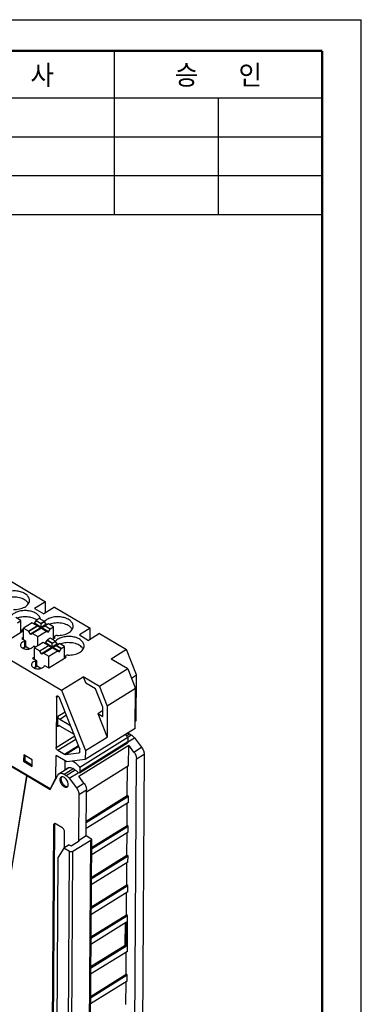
# Model space of a CAD drawing. Header units: millimetres. Extents: x 0 to 420, y -2 to 297.
# Tile 18 of 18: x 376 to 420, y 171 to 297. Entities that reach past the tile are written whole.
import ezdxf

# ---------------------------------------------------------------- set-up
doc = ezdxf.new("R2010")
doc.units = ezdxf.units.MM
doc.header["$LTSCALE"] = 23.1
doc.layers.get('0').update_dxf_attribs({"linetype": 'CONTINUOUS'})
doc.styles.add('TEXTSTYLE_4', font='txt')

msp = doc.modelspace()

# ---------------------------------------------------------------- linework, layer by layer
at = {"color": 7, "linetype": 'Continuous'}
for p, q in [((0, 297), (420, 297)), ((420, 0), (420, 297)), ((334.404, 249.089), (379.521, 222.371)), ((326.049, 243.901), (381.564, 211.025)), ((326.83, 229.869), (377.114, 200.09)), ((380.112, 198.354), (327.046, 229.781)), ((379.521, 222.371), (378.128, 221.506)), ((379.512, 220.942), (379.521, 222.371)), ((378.128, 221.506), (379.302, 220.811)), ((380.694, 221.676), (379.302, 220.811)), ((380.694, 221.676), (385.263, 218.971)), ((376.363, 219.939), (375.702, 220.33)), ((375.945, 219.679), (376.363, 219.939)), ((376.353, 218.43), (376.363, 219.939)), ((378.103, 219.598), (378.313, 219.926)), ((378.314, 219.966), (378.313, 219.926)), ((378.974, 219.535), (378.313, 219.926)), ((378.731, 220.225), (378.314, 219.966)), ((378.314, 219.966), (378.974, 219.575)), ((379.392, 219.834), (378.731, 220.225)), ((379.392, 219.834), (378.974, 219.575)), ((379.391, 219.794), (378.974, 219.535)), ((379.392, 219.834), (379.391, 219.794)), ((379.606, 219.468), (379.391, 219.794)), ((374.36, 217.192), (376.587, 218.575)), ((376.407, 218.682), (376.405, 218.462)), ((376.407, 218.682), (376.576, 218.787)), ((376.587, 218.575), (376.407, 218.682)), ((376.703, 217.494), (376.712, 218.971)), ((377.826, 219.663), (376.712, 218.971)), ((376.712, 218.971), (377.373, 218.58)), ((378.486, 219.232), (377.372, 218.541)), ((377.373, 218.58), (377.372, 218.541)), ((377.586, 218.214), (377.372, 218.541)), ((378.487, 219.272), (377.373, 218.58)), ((378.909, 219.036), (377.586, 218.214)), ((378.981, 218.993), (377.658, 218.172)), ((377.826, 219.663), (378.487, 219.272)), ((378.989, 218.975), (377.875, 218.283)), ((378.034, 219.554), (378.103, 219.598)), ((378.909, 219.036), (378.034, 219.554)), ((378.979, 219.079), (378.103, 219.598)), ((378.486, 219.232), (378.487, 219.272)), ((378.909, 219.036), (378.486, 219.232)), ((378.535, 217.892), (379.649, 218.584)), ((378.974, 219.535), (378.974, 219.575)), ((378.979, 219.079), (378.974, 219.535)), ((379.606, 219.468), (378.979, 219.079)), ((378.984, 218.974), (378.981, 218.993)), ((378.989, 218.975), (379.649, 218.584)), ((379.857, 218.475), (378.995, 218.985)), ((379.677, 219.426), (379.051, 219.036)), ((379.476, 219.237), (379.051, 219.036)), ((379.926, 218.518), (379.051, 219.036)), ((379.894, 219.537), (379.476, 219.277)), ((379.476, 219.277), (380.137, 218.886)), ((379.476, 219.277), (379.476, 219.237)), ((380.136, 218.846), (379.476, 219.237)), ((379.677, 219.426), (379.606, 219.468)), ((379.649, 218.584), (379.649, 218.544)), ((379.649, 218.544), (379.857, 218.475)), ((379.758, 219.452), (379.677, 219.426)), ((379.857, 218.475), (379.926, 218.518)), ((380.554, 219.146), (379.894, 219.537)), ((379.926, 218.518), (380.136, 218.846)), ((380.137, 218.886), (380.136, 218.846)), ((380.137, 218.886), (380.554, 219.146)), ((380.545, 217.637), (380.554, 219.146)), ((385.263, 218.971), (383.87, 218.106)), ((385.254, 217.541), (385.263, 218.971)), ((376.705, 217.776), (376.471, 217.631)), ((376.471, 217.631), (376.974, 217.333)), ((376.974, 217.333), (376.969, 216.538)), ((377.658, 218.172), (377.586, 218.214)), ((377.875, 218.243), (377.658, 218.172)), ((377.875, 218.283), (378.535, 217.892)), ((377.875, 218.283), (377.875, 218.243)), ((378.528, 216.703), (378.535, 217.892)), ((379.51, 217.075), (379.72, 217.404)), ((380.138, 217.703), (379.72, 217.443)), ((380.381, 217.052), (379.72, 217.443)), ((379.72, 217.443), (379.72, 217.404)), ((380.38, 217.012), (379.72, 217.404)), ((380.798, 217.312), (380.138, 217.703)), ((380.798, 217.272), (380.38, 217.012)), ((380.381, 217.052), (380.798, 217.312)), ((380.401, 217.547), (380.779, 217.782)), ((380.599, 217.889), (380.597, 217.669)), ((380.599, 217.889), (380.768, 217.994)), ((380.779, 217.782), (380.599, 217.889)), ((380.798, 217.312), (380.798, 217.272)), ((381.012, 216.946), (380.798, 217.272)), ((383.87, 218.106), (385.044, 217.411)), ((386.436, 218.276), (385.044, 217.411)), ((386.436, 218.276), (389.892, 216.229)), ((376.97, 216.664), (377.525, 216.335)), ((378.048, 216.697), (378.289, 216.554)), ((378.109, 214.971), (378.119, 216.449)), ((379.233, 217.141), (378.119, 216.449)), ((378.119, 216.449), (378.779, 216.058)), ((378.779, 216.058), (379.893, 216.75)), ((379.893, 216.71), (378.779, 216.018)), ((378.779, 216.058), (378.779, 216.018)), ((378.993, 215.692), (378.779, 216.018)), ((380.316, 216.513), (378.993, 215.692)), ((380.388, 216.471), (379.065, 215.649)), ((379.893, 216.75), (379.233, 217.141)), ((379.282, 215.76), (380.396, 216.452)), ((379.44, 217.032), (379.51, 217.075)), ((380.316, 216.513), (379.44, 217.032)), ((380.386, 216.556), (379.51, 217.075)), ((379.893, 216.71), (379.893, 216.75)), ((380.316, 216.513), (379.893, 216.71)), ((379.942, 215.369), (381.056, 216.061)), ((380.38, 217.012), (380.381, 217.052)), ((380.386, 216.556), (380.38, 217.012)), ((381.012, 216.946), (380.386, 216.556)), ((380.39, 216.451), (380.388, 216.471)), ((381.056, 216.061), (380.396, 216.452)), ((381.263, 215.952), (380.402, 216.462)), ((381.084, 216.903), (380.457, 216.514)), ((380.883, 216.715), (380.457, 216.514)), ((381.333, 215.995), (380.457, 216.514)), ((380.883, 216.755), (381.301, 217.014)), ((381.543, 216.364), (380.883, 216.755)), ((380.883, 216.755), (380.883, 216.715)), ((381.543, 216.324), (380.883, 216.715)), ((381.084, 216.903), (381.012, 216.946)), ((381.056, 216.061), (381.056, 216.021)), ((381.056, 216.021), (381.263, 215.952)), ((381.165, 216.93), (381.084, 216.903)), ((381.263, 215.952), (381.333, 215.995)), ((381.961, 216.623), (381.301, 217.014)), ((381.333, 215.995), (381.543, 216.324)), ((381.543, 216.364), (381.961, 216.623)), ((381.543, 216.364), (381.543, 216.324)), ((381.952, 215.114), (381.961, 216.623)), ((389.892, 216.229), (387.942, 215.018)), ((391.181, 212.978), (389.892, 216.229)), ((378.111, 215.254), (377.877, 215.109)), ((377.877, 215.109), (378.381, 214.811)), ((378.381, 214.811), (378.376, 214.015)), ((379.065, 215.649), (378.993, 215.692)), ((379.281, 215.72), (379.065, 215.649)), ((379.282, 215.76), (379.281, 215.72)), ((379.282, 215.76), (379.942, 215.369)), ((379.933, 213.891), (379.942, 215.369)), ((379.958, 213.876), (382.185, 215.26)), ((382.005, 215.366), (382.004, 215.147)), ((382.005, 215.366), (382.174, 215.471)), ((382.185, 215.26), (382.005, 215.366)), ((390.061, 213.764), (387.942, 215.018)), ((378.93, 213.813), (378.376, 214.141)), ((379.409, 214.201), (379.958, 213.876)), ((390.061, 213.764), (386.441, 211.515)), ((390.061, 213.764), (391.065, 211.231)), ((381.564, 211.025), (384.349, 212.754)), ((386.441, 211.515), (384.349, 212.754)), ((384.349, 212.754), (384.672, 211.938)), ((390.533, 212.575), (391.181, 212.978)), ((391.144, 207.099), (391.181, 212.978)), ((381.564, 211.025), (384.634, 203.28)), ((385.948, 211.182), (384.672, 211.938)), ((386.88, 208.832), (385.948, 211.182)), ((386.441, 211.515), (387.445, 208.983)), ((391.065, 211.231), (387.445, 208.983)), ((391.033, 206.121), (391.065, 211.231)), ((380.932, 210.146), (380.89, 203.68)), ((383.886, 203.591), (381.334, 210.029)), ((386.217, 208.041), (386.878, 208.451)), ((386.872, 207.653), (386.88, 208.832)), ((387.445, 208.983), (387.419, 205.01)), ((381.115, 206.355), (381.124, 207.627)), ((382.728, 206.438), (381.341, 207.259)), ((386.217, 208.041), (386.872, 207.653)), ((386.217, 208.041), (387.419, 205.01)), ((391.144, 207.099), (391.039, 207.033)), ((381.336, 206.464), (383.18, 205.372)), ((391.033, 206.121), (384.627, 202.143)), ((390.084, 204.952), (383.929, 201.129)), ((384.634, 203.28), (387.419, 205.01)), ((390.084, 204.952), (390.08, 204.386)), ((390.268, 205.43), (390.519, 205.281)), ((390.909, 204.922), (391.838, 203.697)), ((381.104, 203.314), (381.973, 202.8)), ((383.781, 200.002), (390.189, 203.981)), ((383.868, 200.437), (390.023, 204.259)), ((383.913, 203.129), (383.915, 203.453)), ((384.634, 203.28), (384.627, 202.143)), ((390.172, 201.311), (390.189, 203.981)), ((390.864, 203.092), (390.189, 203.981)), ((376.729, 202.727), (376.724, 201.904)), ((377.831, 202.074), (376.729, 202.727)), ((376.867, 202.645), (376.863, 201.99)), ((377.825, 201.251), (377.831, 202.074)), ((380.866, 199.804), (380.884, 202.647)), ((382.244, 201.841), (380.884, 202.647)), ((382.091, 202.769), (383.814, 202.987)), ((384.627, 202.143), (382.244, 201.841)), ((383.856, 203.002), (383.814, 202.987)), ((390.953, 165.727), (391.186, 202.231)), ((392.161, 202.837), (391.928, 166.332)), ((376.724, 201.904), (376.863, 201.99)), ((376.724, 201.904), (377.825, 201.251)), ((376.863, 201.99), (377.826, 201.419)), ((381.247, 200.309), (382.53, 201.105)), ((381.989, 201.992), (381.981, 200.765)), ((383.278, 200.824), (383.027, 200.973)), ((383.929, 201.129), (383.925, 200.564)), ((390.172, 201.311), (384.777, 197.961)), ((390.003, 197.5), (390.027, 201.221)), ((377.114, 200.09), (372.653, 173.036)), ((372.688, 173.009), (377.151, 200.068)), ((377.114, 200.09), (377.147, 200.11)), ((377.151, 200.068), (377.184, 200.089)), ((377.151, 200.068), (380.136, 198.301)), ((380.866, 199.804), (380.112, 198.354)), ((380.136, 198.301), (381.086, 200.131)), ((380.866, 199.804), (380.941, 199.851)), ((381.086, 200.131), (381.247, 200.309)), ((381.913, 200.241), (382.164, 200.093)), ((382.554, 199.733), (383.483, 198.508)), ((383.834, 200.423), (383.721, 200.401)), ((384.456, 199.112), (383.781, 200.002)), ((383.868, 200.437), (383.834, 200.423)), ((380.188, 198.401), (380.112, 198.354)), ((384.741, 192.363), (384.778, 198.252)), ((383.806, 197.648), (383.768, 191.759)), ((384.752, 194.064), (390.147, 197.415)), ((384.753, 194.239), (390.003, 197.5)), ((390.147, 197.415), (390.003, 197.5)), ((390.142, 196.619), (390.147, 197.415)), ((390.142, 196.619), (384.747, 193.269)), ((389.979, 193.683), (389.997, 196.53)), ((380.538, 193.672), (380.356, 165.044)), ((380.678, 193.758), (380.495, 165.131)), ((381.617, 193.432), (380.9, 193.857)), ((385.398, 190.664), (390.122, 193.598)), ((385.399, 190.839), (389.979, 193.683)), ((390.122, 193.598), (389.979, 193.683)), ((390.117, 192.802), (390.122, 193.598)), ((381.961, 190.811), (381.974, 192.822)), ((383.768, 191.759), (384.751, 192.369)), ((384.751, 192.369), (385.319, 192.021)), ((390.117, 192.802), (385.393, 189.869)), ((389.955, 189.866), (389.973, 192.713)), ((381.884, 190.763), (381.156, 189.598)), ((382.577, 191.193), (381.884, 190.763)), ((382.602, 190.338), (381.884, 190.763)), ((382.577, 191.193), (382.796, 191.068)), ((382.796, 191.068), (383.84, 191.717)), ((385.322, 191.766), (383.026, 190.34)), ((383.768, 191.759), (383.84, 191.717)), ((385.406, 191.891), (385.211, 161.276)), ((380.981, 162.163), (381.156, 189.598)), ((385.374, 186.847), (390.098, 189.781)), ((385.375, 187.022), (389.955, 189.866)), ((390.098, 189.781), (389.955, 189.866)), ((390.093, 188.985), (390.098, 189.781)), ((390.093, 188.985), (385.369, 186.052)), ((389.93, 186.049), (389.948, 188.896)), ((385.35, 183.03), (390.074, 185.964)), ((385.351, 183.205), (389.93, 186.049)), ((390.074, 185.964), (389.93, 186.049)), ((390.069, 185.168), (390.074, 185.964)), ((390.069, 185.168), (385.345, 182.235)), ((389.906, 182.232), (389.924, 185.079)), ((385.325, 179.213), (390.049, 182.147)), ((385.326, 179.388), (389.906, 182.232)), ((390.049, 182.147), (389.906, 182.232)), ((390.02, 177.534), (390.049, 182.147)), ((389.905, 181.265), (385.32, 178.418)), ((389.742, 178.328), (389.761, 181.175)), ((389.886, 178.243), (389.905, 181.265)), ((385.301, 175.396), (389.886, 178.243)), ((385.302, 175.571), (389.742, 178.328)), ((389.886, 178.243), (389.742, 178.328)), ((390.02, 177.534), (385.296, 174.601)), ((389.857, 174.598), (389.875, 177.445)), ((385.277, 171.579), (390.001, 174.513)), ((385.278, 171.754), (389.857, 174.598)), ((390.001, 174.513), (389.857, 174.598)), ((389.996, 173.717), (390.001, 174.513)), ((389.996, 173.717), (385.271, 170.784)), ((389.832, 170.701), (389.851, 173.628))]:
    msp.add_line(p, q, dxfattribs=at)
at = {"color": 2, "linetype": 'Continuous'}
for p, q in [((388.333, 293), (388.333, 272)), ((215, 287), (415, 287)), ((401.666, 287), (401.666, 272)), ((215, 282), (415, 282)), ((215, 277), (415, 277)), ((215, 272), (415, 272))]:
    msp.add_line(p, q, dxfattribs=at)
at = {"color": 9, "linetype": 'Continuous'}
for p, q in [((376.822, 217.271), (376.817, 216.476)), ((378.229, 214.748), (378.224, 213.953)), ((380.932, 210.146), (381.124, 210.266)), ((382.056, 208.206), (381.124, 207.627)), ((382.216, 207.803), (381.341, 207.259)), ((381.308, 206.474), (381.115, 206.355)), ((382.752, 206.453), (382.728, 206.438)), ((380.89, 203.68), (383.266, 205.156)), ((381.104, 203.314), (383.425, 204.755)), ((389.865, 205.179), (390.268, 205.43)), ((390.057, 204.995), (390.519, 205.281)), ((390.071, 204.401), (390.909, 204.922)), ((381.973, 202.8), (383.76, 203.91)), ((382.091, 202.769), (383.793, 203.826)), ((390.08, 204.386), (383.925, 200.564)), ((390.864, 203.092), (391.838, 203.697)), ((383.814, 202.987), (383.851, 203.01)), ((391.186, 202.231), (392.161, 202.837)), ((381.913, 200.241), (383.045, 200.944)), ((382.164, 200.093), (383.308, 200.803)), ((382.554, 199.733), (383.696, 200.442)), ((383.483, 198.508), (384.456, 199.112)), ((383.806, 197.648), (384.778, 198.252)), ((380.538, 193.672), (380.678, 193.758)), ((385.126, 161.15), (385.322, 191.766)), ((382.406, 159.722), (382.602, 190.338)), ((382.831, 159.725), (383.026, 190.34))]:
    msp.add_line(p, q, dxfattribs=at)
at = {"color": 7, "linetype": 'Continuous', "const_width": 0.3}
for points in [[(5, 293), (415, 293)], [(415, 293), (415, 6.5)]]:
    msp.add_lwpolyline(points, dxfattribs=at)
at = {"color": 7, "linetype": 'Continuous'}
for centre, radius, start, end in [((377.409, 218.624), 1.7, 55.21134, 55.86846), ((378.099, 220.018), 0.775, 10.12214, 19.77736), ((380.72, 193.745), 0.164, 117.11645, 121.8653)]:
    msp.add_arc(centre, radius, start, end, dxfattribs=at)
for points, knots in [([(377.466, 222.545), (377.467, 222.61), (377.449, 222.744), (377.338, 223.011), (377.059, 223.313), (376.586, 223.572), (376.008, 223.729), (375.381, 223.769), (374.764, 223.69), (374.22, 223.497), (373.916, 223.287), (373.798, 223.166)], [0, 0, 0, 0, 0.0449925, 0.0919444, 0.196771, 0.3201924, 0.4590979, 0.6057177, 0.7503939, 0.8839225, 1, 1, 1, 1]), ([(377.222, 222.325), (377.08, 222.484), (376.683, 222.748), (375.974, 222.949), (375.194, 222.975), (374.676, 222.864), (374.437, 222.773)], [0, 0, 0, 0, 0.2157314, 0.4695841, 0.7402905, 1, 1, 1, 1]), ([(375.41, 221.365), (375.67, 221.357), (376.171, 221.4), (376.75, 221.604), (377.112, 221.854), (377.31, 222.063), (377.436, 222.296), (377.466, 222.464), (377.466, 222.545)], [0, 0, 0, 0, 0.3013227, 0.5762724, 0.6977534, 0.8072963, 0.906648, 1, 1, 1, 1]), ([(377.346, 222.156), (377.337, 222.171), (377.3, 222.23), (377.257, 222.286), (377.222, 222.325)], [0, 0, 0, 0, 0.2430486, 1, 1, 1, 1]), ([(378.828, 220.281), (378.784, 220.404), (378.621, 220.649), (378.247, 220.926), (377.764, 221.124), (377.209, 221.23), (376.629, 221.235), (376.072, 221.138), (375.584, 220.949), (375.312, 220.754), (375.205, 220.644)], [0, 0, 0, 0, 0.0962324, 0.2083541, 0.336461, 0.4758922, 0.6194306, 0.7590459, 0.8874835, 1, 1, 1, 1]), ([(378.363, 220.032), (378.197, 220.144), (377.806, 220.322), (377.162, 220.445), (376.487, 220.432), (376.047, 220.328), (375.843, 220.251)], [0, 0, 0, 0, 0.2301347, 0.4858461, 0.7491538, 1, 1, 1, 1]), ([(383.065, 219.229), (383.065, 219.294), (383.047, 219.429), (382.937, 219.695), (382.657, 219.997), (382.184, 220.256), (381.607, 220.413), (380.979, 220.454), (380.363, 220.374), (379.819, 220.182), (379.514, 219.972), (379.397, 219.851)], [0, 0, 0, 0, 0.0449925, 0.0919444, 0.196771, 0.3201924, 0.4590979, 0.6057177, 0.7503939, 0.8839225, 1, 1, 1, 1]), ([(376.644, 218.819), (376.638, 218.816), (376.615, 218.808), (376.592, 218.797), (376.576, 218.787)], [0, 0, 0, 0, 0.2608932, 1, 1, 1, 1]), ([(382.821, 219.01), (382.679, 219.168), (382.282, 219.432), (381.573, 219.634), (380.793, 219.659), (380.274, 219.549), (380.035, 219.458)], [0, 0, 0, 0, 0.2157314, 0.4695841, 0.7402905, 1, 1, 1, 1]), ([(381.008, 218.05), (381.269, 218.042), (381.77, 218.085), (382.348, 218.289), (382.711, 218.538), (382.909, 218.748), (383.034, 218.981), (383.064, 219.148), (383.065, 219.229)], [0, 0, 0, 0, 0.3013227, 0.5762724, 0.6977534, 0.8072963, 0.906648, 1, 1, 1, 1]), ([(382.945, 218.841), (382.936, 218.856), (382.899, 218.915), (382.856, 218.97), (382.821, 219.01)], [0, 0, 0, 0, 0.2430486, 1, 1, 1, 1]), ([(376.822, 217.271), (376.787, 217.262), (376.66, 217.222), (376.538, 217.158), (376.465, 217.094)], [0, 0, 0, 0, 0.2708018, 1, 1, 1, 1]), ([(376.822, 217.271), (376.836, 217.275), (376.888, 217.29), (376.939, 217.312), (376.974, 217.333)], [0, 0, 0, 0, 0.2628311, 1, 1, 1, 1]), ([(381.008, 218.05), (380.986, 218.05), (380.903, 218.048), (380.819, 218.026), (380.768, 217.994)], [0, 0, 0, 0, 0.2665033, 1, 1, 1, 1]), ([(384.471, 216.707), (384.472, 216.772), (384.454, 216.906), (384.344, 217.173), (384.064, 217.474), (383.591, 217.734), (383.013, 217.891), (382.386, 217.931), (381.77, 217.851), (381.226, 217.659), (380.921, 217.449), (380.804, 217.328)], [0, 0, 0, 0, 0.0449925, 0.0919443, 0.1967708, 0.320192, 0.4590973, 0.605717, 0.7503932, 0.883922, 1, 1, 1, 1]), ([(376.465, 217.094), (376.42, 217.055), (376.346, 216.969), (376.315, 216.856), (376.314, 216.804)], [0, 0, 0, 0, 0.5304888, 1, 1, 1, 1]), ([(376.314, 216.804), (376.314, 216.746), (376.351, 216.619), (376.441, 216.526), (376.494, 216.485)], [0, 0, 0, 0, 0.4641466, 1, 1, 1, 1]), ([(376.494, 216.485), (376.596, 216.405), (376.858, 216.296), (377.276, 216.268), (377.669, 216.356), (377.887, 216.509), (377.949, 216.603)], [0, 0, 0, 0, 0.2446444, 0.521582, 0.785636, 1, 1, 1, 1]), ([(376.817, 216.476), (376.8, 216.472), (376.737, 216.454), (376.676, 216.43), (376.632, 216.409)], [0, 0, 0, 0, 0.2570351, 1, 1, 1, 1]), ([(376.969, 216.538), (376.958, 216.531), (376.91, 216.505), (376.857, 216.486), (376.817, 216.476)], [0, 0, 0, 0, 0.2363264, 1, 1, 1, 1]), ([(378.048, 216.697), (378.038, 216.69), (378.001, 216.664), (377.968, 216.631), (377.949, 216.603)], [0, 0, 0, 0, 0.2686927, 1, 1, 1, 1]), ([(384.227, 216.487), (384.086, 216.646), (383.688, 216.91), (382.979, 217.111), (382.2, 217.137), (381.681, 217.026), (381.442, 216.935)], [0, 0, 0, 0, 0.2157316, 0.4695843, 0.7402907, 1, 1, 1, 1]), ([(382.415, 215.527), (382.675, 215.519), (383.177, 215.562), (383.755, 215.766), (384.117, 216.016), (384.315, 216.225), (384.441, 216.458), (384.471, 216.626), (384.471, 216.707)], [0, 0, 0, 0, 0.3013225, 0.5762724, 0.6977535, 0.8072965, 0.9066481, 1, 1, 1, 1]), ([(384.351, 216.318), (384.343, 216.333), (384.306, 216.392), (384.262, 216.448), (384.227, 216.487)], [0, 0, 0, 0, 0.2430484, 1, 1, 1, 1]), ([(378.229, 214.748), (378.194, 214.739), (378.069, 214.7), (377.949, 214.638), (377.876, 214.575)], [0, 0, 0, 0, 0.2704013, 1, 1, 1, 1]), ([(378.229, 214.748), (378.243, 214.752), (378.295, 214.768), (378.346, 214.789), (378.381, 214.811)], [0, 0, 0, 0, 0.2628319, 1, 1, 1, 1]), ([(382.415, 215.527), (382.393, 215.528), (382.31, 215.525), (382.226, 215.503), (382.174, 215.471)], [0, 0, 0, 0, 0.2664985, 1, 1, 1, 1]), ([(377.876, 214.575), (377.83, 214.536), (377.753, 214.449), (377.721, 214.335), (377.721, 214.281)], [0, 0, 0, 0, 0.5311744, 1, 1, 1, 1]), ([(377.721, 214.281), (377.721, 214.226), (377.755, 214.105), (377.837, 214.015), (377.886, 213.974)], [0, 0, 0, 0, 0.4664683, 1, 1, 1, 1]), ([(377.886, 213.974), (377.998, 213.881), (378.298, 213.761), (378.695, 213.75), (379.003, 213.824), (379.198, 213.917), (379.342, 214.042), (379.397, 214.149), (379.409, 214.201)], [0, 0, 0, 0, 0.251779, 0.5373034, 0.6746505, 0.7989111, 0.9067503, 1, 1, 1, 1]), ([(378.224, 213.953), (378.207, 213.949), (378.142, 213.93), (378.079, 213.906), (378.034, 213.884)], [0, 0, 0, 0, 0.2573498, 1, 1, 1, 1]), ([(378.376, 214.015), (378.365, 214.009), (378.316, 213.982), (378.264, 213.964), (378.224, 213.953)], [0, 0, 0, 0, 0.2363256, 1, 1, 1, 1]), ([(380.932, 210.146), (380.932, 210.173), (380.939, 210.222), (380.97, 210.262), (380.989, 210.274)], [0, 0, 0, 0, 0.5473006, 1, 1, 1, 1]), ([(380.989, 210.274), (381.015, 210.29), (381.093, 210.295), (381.154, 210.257), (381.186, 210.232)], [0, 0, 0, 0, 0.4310591, 1, 1, 1, 1]), ([(381.186, 210.232), (381.202, 210.219), (381.264, 210.162), (381.31, 210.088), (381.334, 210.029)], [0, 0, 0, 0, 0.240014, 1, 1, 1, 1]), ([(381.341, 207.259), (381.276, 207.297), (381.175, 207.414), (381.124, 207.562), (381.128, 207.635)], [0, 0, 0, 0, 0.5094046, 1, 1, 1, 1]), ([(381.119, 206.342), (381.118, 206.371), (381.124, 206.423), (381.157, 206.468), (381.176, 206.48)], [0, 0, 0, 0, 0.5509428, 1, 1, 1, 1]), ([(381.176, 206.48), (381.182, 206.483), (381.206, 206.495), (381.234, 206.497), (381.254, 206.494)], [0, 0, 0, 0, 0.2381552, 1, 1, 1, 1]), ([(381.254, 206.494), (381.26, 206.493), (381.289, 206.488), (381.317, 206.475), (381.336, 206.464)], [0, 0, 0, 0, 0.2306011, 1, 1, 1, 1]), ([(389.739, 205.327), (389.769, 205.298), (389.89, 205.179), (390.003, 205.051), (390.084, 204.952)], [0, 0, 0, 0, 0.2459694, 1, 1, 1, 1]), ([(390.047, 205.53), (390.066, 205.524), (390.142, 205.498), (390.215, 205.461), (390.268, 205.43)], [0, 0, 0, 0, 0.2383099, 1, 1, 1, 1]), ([(390.519, 205.281), (390.555, 205.26), (390.702, 205.16), (390.827, 205.03), (390.909, 204.922)], [0, 0, 0, 0, 0.2328933, 1, 1, 1, 1]), ([(381.104, 203.314), (381.041, 203.352), (380.941, 203.465), (380.89, 203.609), (380.89, 203.68)], [0, 0, 0, 0, 0.5062318, 1, 1, 1, 1]), ([(383.886, 203.591), (383.891, 203.579), (383.907, 203.535), (383.915, 203.488), (383.915, 203.453)], [0, 0, 0, 0, 0.2680751, 1, 1, 1, 1]), ([(390.08, 204.386), (390.08, 204.36), (390.073, 204.311), (390.042, 204.271), (390.023, 204.259)], [0, 0, 0, 0, 0.5475369, 1, 1, 1, 1]), ([(391.838, 203.697), (391.937, 203.567), (392.091, 203.293), (392.162, 202.983), (392.161, 202.837)], [0, 0, 0, 0, 0.5279015, 1, 1, 1, 1]), ([(382.091, 202.769), (382.082, 202.768), (382.04, 202.767), (382, 202.784), (381.973, 202.8)], [0, 0, 0, 0, 0.2216749, 1, 1, 1, 1]), ([(383.913, 203.129), (383.913, 203.103), (383.906, 203.054), (383.874, 203.013), (383.856, 203.002)], [0, 0, 0, 0, 0.5475386, 1, 1, 1, 1]), ([(390.864, 203.092), (390.963, 202.961), (391.116, 202.688), (391.187, 202.378), (391.186, 202.231)], [0, 0, 0, 0, 0.5279015, 1, 1, 1, 1]), ([(382.201, 200.914), (382.21, 200.927), (382.248, 200.977), (382.296, 201.019), (382.335, 201.043)], [0, 0, 0, 0, 0.2568674, 1, 1, 1, 1]), ([(382.335, 201.043), (382.349, 201.052), (382.409, 201.085), (382.477, 201.103), (382.528, 201.108)], [0, 0, 0, 0, 0.2453885, 1, 1, 1, 1]), ([(382.528, 201.108), (382.567, 201.112), (382.742, 201.111), (382.911, 201.042), (383.027, 200.973)], [0, 0, 0, 0, 0.2221274, 1, 1, 1, 1]), ([(383.003, 201.945), (383.174, 201.847), (383.509, 201.599), (383.793, 201.297), (383.929, 201.129)], [0, 0, 0, 0, 0.4781692, 1, 1, 1, 1]), ([(383.278, 200.824), (383.319, 200.8), (383.489, 200.684), (383.63, 200.529), (383.721, 200.401)], [0, 0, 0, 0, 0.2321949, 1, 1, 1, 1]), ([(381.247, 200.309), (381.29, 200.336), (381.39, 200.374), (381.558, 200.378), (381.737, 200.333), (381.854, 200.276), (381.913, 200.241)], [0, 0, 0, 0, 0.21465, 0.4464463, 0.7074777, 1, 1, 1, 1]), ([(381.511, 199.884), (381.465, 199.856), (381.386, 199.754), (381.369, 199.632), (381.368, 199.566)], [0, 0, 0, 0, 0.4523938, 1, 1, 1, 1]), ([(381.368, 199.566), (381.368, 199.431), (381.446, 199.15), (381.644, 198.854), (381.855, 198.673), (382.015, 198.589), (382.17, 198.56), (382.265, 198.587), (382.302, 198.61)], [0, 0, 0, 0, 0.2665194, 0.5590859, 0.6944652, 0.8131264, 0.9131685, 1, 1, 1, 1]), ([(381.508, 199.652), (381.507, 199.544), (381.559, 199.315), (381.728, 199.01), (381.96, 198.77), (382.155, 198.673), (382.248, 198.661)], [0, 0, 0, 0, 0.2468515, 0.5229519, 0.7858776, 1, 1, 1, 1]), ([(381.55, 199.856), (381.543, 199.842), (381.517, 199.777), (381.508, 199.706), (381.508, 199.652)], [0, 0, 0, 0, 0.2304381, 1, 1, 1, 1]), ([(381.641, 199.923), (381.629, 199.923), (381.584, 199.918), (381.54, 199.902), (381.511, 199.884)], [0, 0, 0, 0, 0.2607381, 1, 1, 1, 1]), ([(381.817, 199.89), (381.802, 199.896), (381.745, 199.916), (381.685, 199.925), (381.641, 199.923)], [0, 0, 0, 0, 0.2699857, 1, 1, 1, 1]), ([(382.445, 198.928), (382.446, 199.024), (382.405, 199.226), (382.267, 199.505), (382.07, 199.741), (381.903, 199.856), (381.817, 199.89)], [0, 0, 0, 0, 0.2382256, 0.505588, 0.7698874, 1, 1, 1, 1]), ([(382.164, 200.093), (382.2, 200.072), (382.347, 199.972), (382.472, 199.841), (382.554, 199.733)], [0, 0, 0, 0, 0.2328933, 1, 1, 1, 1]), ([(383.925, 200.564), (383.925, 200.538), (383.918, 200.489), (383.887, 200.448), (383.868, 200.437)], [0, 0, 0, 0, 0.5475369, 1, 1, 1, 1]), ([(382.248, 198.661), (382.259, 198.659), (382.298, 198.656), (382.338, 198.659), (382.366, 198.665)], [0, 0, 0, 0, 0.2627907, 1, 1, 1, 1]), ([(382.302, 198.61), (382.314, 198.617), (382.361, 198.652), (382.394, 198.703), (382.411, 198.744)], [0, 0, 0, 0, 0.2405702, 1, 1, 1, 1]), ([(382.411, 198.744), (382.417, 198.757), (382.437, 198.817), (382.445, 198.88), (382.445, 198.928)], [0, 0, 0, 0, 0.2323549, 1, 1, 1, 1]), ([(383.483, 198.508), (383.582, 198.378), (383.736, 198.104), (383.807, 197.794), (383.806, 197.648)], [0, 0, 0, 0, 0.5279015, 1, 1, 1, 1]), ([(384.456, 199.112), (384.555, 198.982), (384.708, 198.708), (384.779, 198.398), (384.778, 198.252)], [0, 0, 0, 0, 0.5279015, 1, 1, 1, 1]), ([(380.633, 193.884), (380.603, 193.865), (380.55, 193.797), (380.539, 193.716), (380.538, 193.672)], [0, 0, 0, 0, 0.4525183, 1, 1, 1, 1]), ([(380.9, 193.857), (380.858, 193.882), (380.775, 193.918), (380.68, 193.909), (380.645, 193.891)], [0, 0, 0, 0, 0.553714, 1, 1, 1, 1]), ([(380.697, 193.873), (380.694, 193.864), (380.682, 193.827), (380.678, 193.788), (380.678, 193.758)], [0, 0, 0, 0, 0.234616, 1, 1, 1, 1]), ([(381.974, 192.822), (381.974, 192.879), (381.952, 192.999), (381.876, 193.169), (381.764, 193.321), (381.668, 193.402), (381.617, 193.432)], [0, 0, 0, 0, 0.2327413, 0.4939684, 0.758477, 1, 1, 1, 1]), ([(385.319, 192.021), (385.344, 192.005), (385.387, 191.97), (385.406, 191.916), (385.406, 191.891)], [0, 0, 0, 0, 0.5446675, 1, 1, 1, 1]), ([(385.406, 191.891), (385.406, 191.868), (385.387, 191.815), (385.346, 191.781), (385.322, 191.766)], [0, 0, 0, 0, 0.4570267, 1, 1, 1, 1]), ([(383.026, 190.34), (382.964, 190.302), (382.814, 190.27), (382.665, 190.301), (382.602, 190.338)], [0, 0, 0, 0, 0.4976501, 1, 1, 1, 1])]:
    msp.add_open_spline(points, degree=3, knots=knots, dxfattribs=at)
for points in [[(376.711, 218.835), (376.688, 218.831), (376.666, 218.826), (376.644, 218.819)], [(382.763, 206.42), (382.751, 206.425), (382.739, 206.431), (382.728, 206.438)], [(381.59, 199.919), (381.574, 199.9), (381.561, 199.879), (381.55, 199.856)], [(380.717, 193.914), (380.709, 193.901), (380.702, 193.887), (380.697, 193.873)]]:
    msp.add_open_spline(points, degree=3, dxfattribs=at)

# ---------------------------------------------------------------- texts
at = {"color": 2, "linetype": 'Continuous', "char_height": 2.521, "width": 13.44524, "attachment_point": 1, "line_spacing_factor": 0.9, "style": 'TEXTSTYLE_4'}
for s, insert in [('심   사', (369.425, 291.175)), ('승   인', (396.092, 291.175))]:
    msp.add_mtext(s, dxfattribs=dict(at, insert=insert))

doc.saveas('drawing.dxf')
